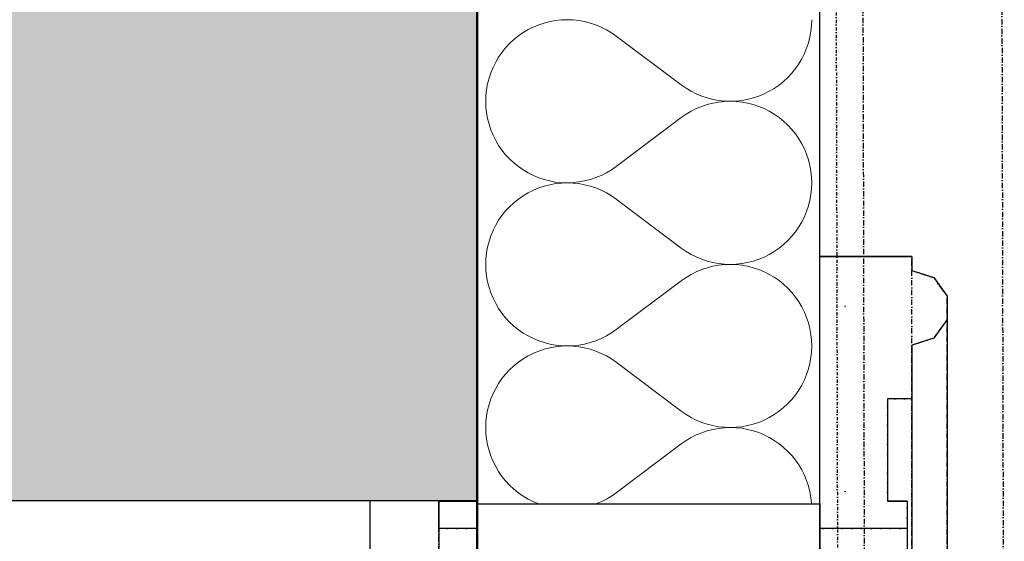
# Model space of a CAD drawing. Header units: millimetres. Extents: x -24674 to 2959, y -2716 to 20653.
# Tile 111 of 161: x -536 to -76, y 4480 to 4724. Entities that reach past the tile are written whole.
import ezdxf

# ---------------------------------------------------------------- set-up
doc = ezdxf.new("R2010")
doc.units = ezdxf.units.MM
doc.header["$MEASUREMENT"] = 0
for name, pattern in [('Wipeout_Contour', [1000, 0, -1000]), ('Čerchovaná M', [4.5, 2.5, -0.85, 0.3, -0.85]), ('Čerchovaná S', [3.5, 1.5, -0.85, 0.3, -0.85])]:
    doc.linetypes.add(name, pattern=pattern)
for name, color, linetype in [('9._POHLED ZÁPADNÍ_1_Nové_Konstrukce - krov', 7, 'Continuous'), ('9._POHLED ZÁPADNÍ_1_Nové_Konstrukce - nosné', 7, 'Continuous'), ('9._POHLED ZÁPADNÍ_1_Nové_Otvory – Okna', 7, 'Continuous'), ('9._POHLED ZÁPADNÍ_1_Nové_Výplně - Povrchové', 7, 'Continuous'), ('9._POHLED ZÁPADNÍ_1_Nové_Výplně – Řezové', 7, 'Continuous'), ('9._POHLED ZÁPADNÍ_1_VÝTAH VAR 1', 7, 'Continuous')]:
    doc.layers.add(name, color=color, linetype=linetype)

# ---------------------------------------------------------------- blocks, each defined once
blk = doc.blocks.new('*X22', base_point=(-27719.5, -6043.99))
at = {"layer": '9._POHLED ZÁPADNÍ_1_Nové_Výplně – Řezové', "color": 21, "linetype": 'Continuous', "lineweight": 20, "true_color": 0xffaaaa}
for p, q in [((-256.93, 4716.19), (-226.46, 4693.33)), ((-256.93, 4655.24), (-226.46, 4678.1)), ((-256.93, 4640), (-226.46, 4617.14)), ((-256.93, 4579.05), (-226.46, 4601.9)), ((-256.93, 4563.81), (-226.46, 4540.95)), ((-256.93, 4502.86), (-226.46, 4525.71))]:
    blk.add_line(p, q, dxfattribs=at)
for centre, start, end in [((-279.79, 4685.71), 53.1301, 306.8699), ((-203.6, 4723.81), 233.1301, 0), ((-203.6, 4647.62), 0, 126.8699), ((-279.79, 4609.52), 53.1301, 306.8699), ((-203.6, 4647.62), 233.1301, 0), ((-203.6, 4571.43), 0, 126.8699), ((-279.79, 4533.33), 53.1301, 243.8279), ((-203.6, 4571.43), 233.1301, 0), ((-203.6, 4495.24), 5.8847, 126.8699), ((-279.79, 4533.33), 296.1721, 306.8699)]:
    blk.add_arc(centre, 38.1, start, end, dxfattribs=at)
blk = doc.blocks.new('*X23', base_point=(-27719.5, -6043.99))
at = {"layer": '9._POHLED ZÁPADNÍ_1_Nové_Výplně – Řezové', "color": 21, "linetype": 'Continuous', "lineweight": 20, "true_color": 0xffaaaa}
for p, q in [((-293.08, 4721.41), (-295.6, 4720.37)), ((-290.5, 4722.27), (-293.08, 4721.41)), ((-287.87, 4722.94), (-290.5, 4722.27)), ((-285.19, 4723.42), (-287.87, 4722.94)), ((-282.48, 4723.71), (-285.19, 4723.42)), ((-279.76, 4723.81), (-282.48, 4723.71)), ((-277.05, 4723.71), (-279.76, 4723.81)), ((-274.34, 4723.42), (-277.05, 4723.71)), ((-271.66, 4722.93), (-274.34, 4723.42)), ((-269.03, 4722.26), (-271.66, 4722.93)), ((-266.45, 4721.4), (-269.03, 4722.26)), ((-165.6, 4721.09), (-165.5, 4723.81)), ((-300.37, 4717.77), (-302.61, 4716.22)), ((-298.03, 4719.16), (-300.37, 4717.77)), ((-295.6, 4720.37), (-298.03, 4719.16)), ((-263.93, 4720.35), (-266.45, 4721.4)), ((-261.5, 4719.13), (-263.93, 4720.35)), ((-259.16, 4717.74), (-261.5, 4719.13)), ((-256.93, 4716.19), (-259.16, 4717.74)), ((-166.37, 4715.71), (-165.89, 4718.39)), ((-165.89, 4718.39), (-165.6, 4721.09)), ((-306.72, 4712.66), (-308.57, 4710.67)), ((-304.73, 4714.51), (-306.72, 4712.66)), ((-302.61, 4716.22), (-304.73, 4714.51)), ((-256.93, 4716.19), (-226.46, 4693.33)), ((-167.91, 4710.49), (-167.05, 4713.07)), ((-167.05, 4713.07), (-166.37, 4715.71)), ((-310.28, 4708.55), (-311.83, 4706.32)), ((-308.57, 4710.67), (-310.28, 4708.55)), ((-170.17, 4705.55), (-168.95, 4707.98)), ((-168.95, 4707.98), (-167.91, 4710.49)), ((-313.22, 4703.98), (-314.44, 4701.55)), ((-311.83, 4706.32), (-313.22, 4703.98)), ((-173.11, 4700.97), (-171.56, 4703.21)), ((-171.56, 4703.21), (-170.17, 4705.55)), ((-315.48, 4699.03), (-316.34, 4696.45)), ((-314.44, 4701.55), (-315.48, 4699.03)), ((-176.67, 4696.86), (-174.81, 4698.85)), ((-174.81, 4698.85), (-173.11, 4700.97)), ((-317.01, 4693.82), (-317.5, 4691.14)), ((-316.34, 4696.45), (-317.01, 4693.82)), ((-180.78, 4693.3), (-178.66, 4695.01)), ((-178.66, 4695.01), (-176.67, 4696.86)), ((-317.5, 4691.14), (-317.79, 4688.43)), ((-226.46, 4693.33), (-224.22, 4691.78)), ((-224.22, 4691.78), (-221.88, 4690.39)), ((-221.88, 4690.39), (-219.45, 4689.17)), ((-187.79, 4689.15), (-185.36, 4690.37)), ((-185.36, 4690.37), (-183.02, 4691.75)), ((-183.02, 4691.75), (-180.78, 4693.3)), ((-317.79, 4688.43), (-317.88, 4685.71)), ((-317.88, 4685.71), (-317.79, 4683)), ((-219.45, 4689.17), (-216.94, 4688.13)), ((-216.94, 4688.13), (-214.36, 4687.27)), ((-214.36, 4687.27), (-211.72, 4686.59)), ((-211.72, 4684.84), (-214.36, 4684.16)), ((-211.72, 4686.59), (-209.05, 4686.11)), ((-209.05, 4685.32), (-211.72, 4684.84)), ((-209.05, 4686.11), (-206.34, 4685.81)), ((-206.34, 4685.62), (-209.05, 4685.32)), ((-206.34, 4685.81), (-203.62, 4685.71)), ((-203.62, 4685.71), (-206.34, 4685.62)), ((-203.62, 4685.71), (-200.9, 4685.81)), ((-200.9, 4685.62), (-203.62, 4685.71)), ((-200.9, 4685.81), (-198.2, 4686.1)), ((-198.2, 4685.33), (-200.9, 4685.62)), ((-198.2, 4686.1), (-195.52, 4686.58)), ((-195.52, 4684.85), (-198.2, 4685.33)), ((-195.52, 4686.58), (-192.88, 4687.25)), ((-192.88, 4684.18), (-195.52, 4684.85)), ((-192.88, 4687.25), (-190.3, 4688.11)), ((-190.3, 4688.11), (-187.79, 4689.15)), ((-317.79, 4683), (-317.5, 4680.29)), ((-317.5, 4680.29), (-317.01, 4677.61)), ((-221.88, 4681.04), (-224.22, 4679.65)), ((-219.45, 4682.26), (-221.88, 4681.04)), ((-216.94, 4683.3), (-219.45, 4682.26)), ((-214.36, 4684.16), (-216.94, 4683.3)), ((-190.3, 4683.32), (-192.88, 4684.18)), ((-187.79, 4682.28), (-190.3, 4683.32)), ((-185.36, 4681.06), (-187.79, 4682.28)), ((-183.02, 4679.68), (-185.36, 4681.06)), ((-317.01, 4677.61), (-316.34, 4674.98)), ((-256.93, 4655.24), (-226.46, 4678.1)), ((-224.22, 4679.65), (-226.46, 4678.1)), ((-180.78, 4678.12), (-183.02, 4679.68)), ((-178.66, 4676.42), (-180.78, 4678.12)), ((-176.67, 4674.57), (-178.66, 4676.42)), ((-316.34, 4674.98), (-315.48, 4672.4)), ((-315.48, 4672.4), (-314.44, 4669.88)), ((-174.81, 4672.57), (-176.67, 4674.57)), ((-173.11, 4670.46), (-174.81, 4672.57)), ((-314.44, 4669.88), (-313.22, 4667.45)), ((-313.22, 4667.45), (-311.83, 4665.11)), ((-171.56, 4668.22), (-173.11, 4670.46)), ((-170.17, 4665.88), (-171.56, 4668.22)), ((-311.83, 4665.11), (-310.28, 4662.88)), ((-310.28, 4662.88), (-308.57, 4660.76)), ((-168.95, 4663.45), (-170.17, 4665.88)), ((-167.91, 4660.94), (-168.95, 4663.45)), ((-308.57, 4660.76), (-306.72, 4658.77)), ((-306.72, 4658.77), (-304.73, 4656.92)), ((-167.05, 4658.36), (-167.91, 4660.94)), ((-166.37, 4655.72), (-167.05, 4658.36)), ((-304.73, 4656.92), (-302.61, 4655.21)), ((-302.61, 4655.21), (-300.37, 4653.66)), ((-300.37, 4653.66), (-298.03, 4652.27)), ((-261.5, 4652.29), (-259.16, 4653.68)), ((-259.16, 4653.68), (-256.93, 4655.24)), ((-165.89, 4653.04), (-166.37, 4655.72)), ((-165.6, 4650.34), (-165.89, 4653.04)), ((-298.03, 4652.27), (-295.6, 4651.05)), ((-295.6, 4651.05), (-293.08, 4650.01)), ((-293.08, 4650.01), (-290.5, 4649.16)), ((-290.5, 4649.16), (-287.87, 4648.49)), ((-287.87, 4648.49), (-285.19, 4648)), ((-285.19, 4648), (-282.48, 4647.71)), ((-277.05, 4647.72), (-274.34, 4648.01)), ((-274.34, 4648.01), (-271.66, 4648.5)), ((-271.66, 4648.5), (-269.03, 4649.17)), ((-269.03, 4649.17), (-266.45, 4650.03)), ((-266.45, 4650.03), (-263.93, 4651.07)), ((-263.93, 4651.07), (-261.5, 4652.29)), ((-165.5, 4647.62), (-165.6, 4650.34)), ((-295.6, 4644.18), (-298.03, 4642.97)), ((-293.08, 4645.22), (-295.6, 4644.18)), ((-290.5, 4646.08), (-293.08, 4645.22)), ((-287.87, 4646.75), (-290.5, 4646.08)), ((-285.19, 4647.23), (-287.87, 4646.75)), ((-282.48, 4647.52), (-285.19, 4647.23)), ((-282.48, 4647.71), (-279.76, 4647.62)), ((-279.76, 4647.62), (-282.48, 4647.52)), ((-279.76, 4647.62), (-277.05, 4647.72)), ((-277.05, 4647.52), (-279.76, 4647.62)), ((-274.34, 4647.23), (-277.05, 4647.52)), ((-271.66, 4646.74), (-274.34, 4647.23)), ((-269.03, 4646.07), (-271.66, 4646.74)), ((-266.45, 4645.21), (-269.03, 4646.07)), ((-263.93, 4644.16), (-266.45, 4645.21)), ((-261.5, 4642.94), (-263.93, 4644.16)), ((-165.89, 4642.2), (-165.6, 4644.9)), ((-165.6, 4644.9), (-165.5, 4647.62)), ((-302.61, 4640.03), (-304.73, 4638.32)), ((-300.37, 4641.58), (-302.61, 4640.03)), ((-298.03, 4642.97), (-300.37, 4641.58)), ((-259.16, 4641.55), (-261.5, 4642.94)), ((-256.93, 4640), (-259.16, 4641.55)), ((-256.93, 4640), (-226.46, 4617.14)), ((-167.05, 4636.88), (-166.37, 4639.52)), ((-166.37, 4639.52), (-165.89, 4642.2)), ((-308.57, 4634.48), (-310.28, 4632.36)), ((-306.72, 4636.47), (-308.57, 4634.48)), ((-304.73, 4638.32), (-306.72, 4636.47)), ((-168.95, 4631.79), (-167.91, 4634.3)), ((-167.91, 4634.3), (-167.05, 4636.88)), ((-311.83, 4630.13), (-313.22, 4627.79)), ((-310.28, 4632.36), (-311.83, 4630.13)), ((-170.17, 4629.36), (-168.95, 4631.79)), ((-314.44, 4625.36), (-315.48, 4622.84)), ((-313.22, 4627.79), (-314.44, 4625.36)), ((-174.81, 4622.66), (-173.11, 4624.78)), ((-173.11, 4624.78), (-171.56, 4627.02)), ((-171.56, 4627.02), (-170.17, 4629.36)), ((-316.34, 4620.26), (-317.01, 4617.62)), ((-315.48, 4622.84), (-316.34, 4620.26)), ((-178.66, 4618.82), (-176.67, 4620.67)), ((-176.67, 4620.67), (-174.81, 4622.66)), ((-317.01, 4617.62), (-317.5, 4614.95)), ((-226.46, 4617.14), (-224.22, 4615.59)), ((-224.22, 4615.59), (-221.88, 4614.2)), ((-183.02, 4615.56), (-180.78, 4617.11)), ((-180.78, 4617.11), (-178.66, 4618.82)), ((-317.79, 4612.24), (-317.88, 4609.52)), ((-317.5, 4614.95), (-317.79, 4612.24)), ((-221.88, 4614.2), (-219.45, 4612.98)), ((-219.45, 4612.98), (-216.94, 4611.94)), ((-216.94, 4611.94), (-214.36, 4611.08)), ((-214.36, 4611.08), (-211.72, 4610.4)), ((-195.52, 4610.39), (-192.88, 4611.06)), ((-192.88, 4611.06), (-190.3, 4611.92)), ((-190.3, 4611.92), (-187.79, 4612.96)), ((-187.79, 4612.96), (-185.36, 4614.18)), ((-185.36, 4614.18), (-183.02, 4615.56)), ((-317.88, 4609.52), (-317.79, 4606.81)), ((-317.79, 4606.81), (-317.5, 4604.1)), ((-216.94, 4607.11), (-219.45, 4606.07)), ((-214.36, 4607.97), (-216.94, 4607.11)), ((-211.72, 4608.65), (-214.36, 4607.97)), ((-211.72, 4610.4), (-209.05, 4609.92)), ((-209.05, 4609.13), (-211.72, 4608.65)), ((-209.05, 4609.92), (-206.34, 4609.62)), ((-206.34, 4609.42), (-209.05, 4609.13)), ((-206.34, 4609.62), (-203.62, 4609.52)), ((-203.62, 4609.52), (-206.34, 4609.42)), ((-203.62, 4609.52), (-200.9, 4609.62)), ((-200.9, 4609.43), (-203.62, 4609.52)), ((-200.9, 4609.62), (-198.2, 4609.91)), ((-198.2, 4609.14), (-200.9, 4609.43)), ((-198.2, 4609.91), (-195.52, 4610.39)), ((-195.52, 4608.66), (-198.2, 4609.14)), ((-192.88, 4607.99), (-195.52, 4608.66)), ((-190.3, 4607.13), (-192.88, 4607.99)), ((-187.79, 4606.09), (-190.3, 4607.13)), ((-317.5, 4604.1), (-317.01, 4601.42)), ((-256.93, 4579.05), (-226.46, 4601.9)), ((-224.22, 4603.46), (-226.46, 4601.9)), ((-221.88, 4604.85), (-224.22, 4603.46)), ((-219.45, 4606.07), (-221.88, 4604.85)), ((-185.36, 4604.87), (-187.79, 4606.09)), ((-183.02, 4603.48), (-185.36, 4604.87)), ((-180.78, 4601.93), (-183.02, 4603.48)), ((-178.66, 4600.23), (-180.78, 4601.93)), ((-317.01, 4601.42), (-316.34, 4598.79)), ((-316.34, 4598.79), (-315.48, 4596.21)), ((-176.67, 4598.37), (-178.66, 4600.23)), ((-174.81, 4596.38), (-176.67, 4598.37)), ((-315.48, 4596.21), (-314.44, 4593.69)), ((-314.44, 4593.69), (-313.22, 4591.26)), ((-173.11, 4594.27), (-174.81, 4596.38)), ((-171.56, 4592.03), (-173.11, 4594.27)), ((-313.22, 4591.26), (-311.83, 4588.92)), ((-311.83, 4588.92), (-310.28, 4586.69)), ((-170.17, 4589.69), (-171.56, 4592.03)), ((-168.95, 4587.26), (-170.17, 4589.69)), ((-310.28, 4586.69), (-308.57, 4584.57)), ((-308.57, 4584.57), (-306.72, 4582.58)), ((-167.91, 4584.75), (-168.95, 4587.26)), ((-167.05, 4582.17), (-167.91, 4584.75)), ((-306.72, 4582.58), (-304.73, 4580.72)), ((-304.73, 4580.72), (-302.61, 4579.02)), ((-302.61, 4579.02), (-300.37, 4577.47)), ((-259.16, 4577.49), (-256.93, 4579.05)), ((-166.37, 4579.53), (-167.05, 4582.17)), ((-165.89, 4576.85), (-166.37, 4579.53)), ((-300.37, 4577.47), (-298.03, 4576.08)), ((-298.03, 4576.08), (-295.6, 4574.86)), ((-295.6, 4574.86), (-293.08, 4573.82)), ((-266.45, 4573.84), (-263.93, 4574.88)), ((-263.93, 4574.88), (-261.5, 4576.1)), ((-261.5, 4576.1), (-259.16, 4577.49)), ((-165.6, 4574.15), (-165.89, 4576.85)), ((-293.08, 4573.82), (-290.5, 4572.97)), ((-290.5, 4569.89), (-293.08, 4569.03)), ((-290.5, 4572.97), (-287.87, 4572.29)), ((-287.87, 4570.56), (-290.5, 4569.89)), ((-287.87, 4572.29), (-285.19, 4571.81)), ((-285.19, 4571.04), (-287.87, 4570.56)), ((-285.19, 4571.81), (-282.48, 4571.52)), ((-282.48, 4571.33), (-285.19, 4571.04)), ((-282.48, 4571.52), (-279.76, 4571.43)), ((-279.76, 4571.43), (-282.48, 4571.33)), ((-279.76, 4571.43), (-277.05, 4571.53)), ((-277.05, 4571.33), (-279.76, 4571.43)), ((-277.05, 4571.53), (-274.34, 4571.82)), ((-274.34, 4571.04), (-277.05, 4571.33)), ((-274.34, 4571.82), (-271.66, 4572.31)), ((-271.66, 4570.55), (-274.34, 4571.04)), ((-271.66, 4572.31), (-269.03, 4572.98)), ((-269.03, 4569.88), (-271.66, 4570.55)), ((-269.03, 4572.98), (-266.45, 4573.84)), ((-266.45, 4569.02), (-269.03, 4569.88)), ((-165.5, 4571.43), (-165.6, 4574.15)), ((-165.6, 4568.71), (-165.5, 4571.43)), ((-300.37, 4565.39), (-302.61, 4563.84)), ((-298.03, 4566.78), (-300.37, 4565.39)), ((-295.6, 4567.99), (-298.03, 4566.78)), ((-293.08, 4569.03), (-295.6, 4567.99)), ((-263.93, 4567.97), (-266.45, 4569.02)), ((-261.5, 4566.75), (-263.93, 4567.97)), ((-259.16, 4565.36), (-261.5, 4566.75)), ((-256.93, 4563.81), (-259.16, 4565.36)), ((-166.37, 4563.33), (-165.89, 4566)), ((-165.89, 4566), (-165.6, 4568.71)), ((-304.73, 4562.13), (-306.72, 4560.28)), ((-302.61, 4563.84), (-304.73, 4562.13)), ((-256.93, 4563.81), (-226.46, 4540.95)), ((-167.91, 4558.11), (-167.05, 4560.69)), ((-167.05, 4560.69), (-166.37, 4563.33)), ((-310.28, 4556.17), (-311.83, 4553.94)), ((-308.57, 4558.29), (-310.28, 4556.17)), ((-306.72, 4560.28), (-308.57, 4558.29)), ((-168.95, 4555.6), (-167.91, 4558.11)), ((-313.22, 4551.6), (-314.44, 4549.16)), ((-311.83, 4553.94), (-313.22, 4551.6)), ((-171.56, 4550.83), (-170.17, 4553.16)), ((-170.17, 4553.16), (-168.95, 4555.6)), ((-315.48, 4546.65), (-316.34, 4544.07)), ((-314.44, 4549.16), (-315.48, 4546.65)), ((-174.81, 4546.47), (-173.11, 4548.59)), ((-173.11, 4548.59), (-171.56, 4550.83)), ((-316.34, 4544.07), (-317.01, 4541.43)), ((-180.78, 4540.92), (-178.66, 4542.63)), ((-178.66, 4542.63), (-176.67, 4544.48)), ((-176.67, 4544.48), (-174.81, 4546.47)), ((-317.5, 4538.76), (-317.79, 4536.05)), ((-317.01, 4541.43), (-317.5, 4538.76)), ((-226.46, 4540.95), (-224.22, 4539.4)), ((-224.22, 4539.4), (-221.88, 4538.01)), ((-221.88, 4538.01), (-219.45, 4536.79)), ((-187.79, 4536.77), (-185.36, 4537.99)), ((-185.36, 4537.99), (-183.02, 4539.37)), ((-183.02, 4539.37), (-180.78, 4540.92)), ((-317.79, 4536.05), (-317.88, 4533.33)), ((-317.88, 4533.33), (-317.79, 4530.61)), ((-219.45, 4536.79), (-216.94, 4535.75)), ((-216.94, 4535.75), (-214.36, 4534.88)), ((-214.36, 4534.88), (-211.72, 4534.21)), ((-211.72, 4534.21), (-209.05, 4533.72)), ((-209.05, 4532.94), (-211.72, 4532.46)), ((-209.05, 4533.72), (-206.34, 4533.43)), ((-206.34, 4533.23), (-209.05, 4532.94)), ((-206.34, 4533.43), (-203.62, 4533.33)), ((-203.62, 4533.33), (-206.34, 4533.23)), ((-203.62, 4533.33), (-200.9, 4533.43)), ((-200.9, 4533.24), (-203.62, 4533.33)), ((-200.9, 4533.43), (-198.2, 4533.72)), ((-198.2, 4532.95), (-200.9, 4533.24)), ((-198.2, 4533.72), (-195.52, 4534.2)), ((-195.52, 4532.47), (-198.2, 4532.95)), ((-195.52, 4534.2), (-192.88, 4534.87)), ((-192.88, 4534.87), (-190.3, 4535.73)), ((-190.3, 4535.73), (-187.79, 4536.77)), ((-317.79, 4530.61), (-317.5, 4527.91)), ((-221.88, 4528.66), (-224.22, 4527.27)), ((-219.45, 4529.88), (-221.88, 4528.66)), ((-216.94, 4530.92), (-219.45, 4529.88)), ((-214.36, 4531.78), (-216.94, 4530.92)), ((-211.72, 4532.46), (-214.36, 4531.78)), ((-192.88, 4531.8), (-195.52, 4532.47)), ((-190.3, 4530.94), (-192.88, 4531.8)), ((-187.79, 4529.9), (-190.3, 4530.94)), ((-185.36, 4528.68), (-187.79, 4529.9)), ((-183.02, 4527.29), (-185.36, 4528.68)), ((-317.5, 4527.91), (-317.01, 4525.23)), ((-317.01, 4525.23), (-316.34, 4522.6)), ((-256.93, 4502.86), (-226.46, 4525.71)), ((-224.22, 4527.27), (-226.46, 4525.71)), ((-180.78, 4525.74), (-183.02, 4527.29)), ((-178.66, 4524.04), (-180.78, 4525.74)), ((-176.67, 4522.18), (-178.66, 4524.04)), ((-316.34, 4522.6), (-315.48, 4520.02)), ((-315.48, 4520.02), (-314.44, 4517.5)), ((-174.81, 4520.19), (-176.67, 4522.18)), ((-173.11, 4518.08), (-174.81, 4520.19)), ((-314.44, 4517.5), (-313.22, 4515.07)), ((-313.22, 4515.07), (-311.83, 4512.73)), ((-171.56, 4515.84), (-173.11, 4518.08)), ((-170.17, 4513.5), (-171.56, 4515.84)), ((-311.83, 4512.73), (-310.28, 4510.5)), ((-310.28, 4510.5), (-308.57, 4508.38)), ((-168.95, 4511.07), (-170.17, 4513.5)), ((-167.91, 4508.56), (-168.95, 4511.07)), ((-308.57, 4508.38), (-306.72, 4506.39)), ((-306.72, 4506.39), (-304.73, 4504.53)), ((-167.05, 4505.98), (-167.91, 4508.56)), ((-166.37, 4503.34), (-167.05, 4505.98)), ((-304.73, 4504.53), (-302.61, 4502.83)), ((-302.61, 4502.83), (-300.37, 4501.28)), ((-300.37, 4501.28), (-298.03, 4499.89)), ((-261.5, 4499.91), (-259.16, 4501.3)), ((-259.16, 4501.3), (-256.93, 4502.86)), ((-165.89, 4500.66), (-166.37, 4503.34)), ((-165.6, 4497.96), (-165.89, 4500.66)), ((-298.03, 4499.89), (-295.6, 4498.67)), ((-295.6, 4498.67), (-293.13, 4497.65)), ((-266.44, 4497.65), (-263.93, 4498.69)), ((-263.93, 4498.69), (-261.5, 4499.91)), ((-165.59, 4497.65), (-165.6, 4497.96))]:
    blk.add_line(p, q, dxfattribs=at)

msp = doc.modelspace()

# ---------------------------------------------------------------- linework, layer by layer
at = {"layer": '9._POHLED ZÁPADNÍ_1_Nové_Konstrukce - krov', "color": 1, "linetype": 'Čerchovaná M', "lineweight": 25}
msp.add_line((-82.8, 7329.61), (-75.51, 4256.99), dxfattribs=at)
at = {"layer": '9._POHLED ZÁPADNÍ_1_Nové_Konstrukce - nosné', "color": 1, "linetype": 'Continuous', "lineweight": 25}
msp.add_line((-372.01, 4499.14), (-702.01, 4499.13), dxfattribs=at)
at = {"layer": '9._POHLED ZÁPADNÍ_1_Nové_Otvory – Okna', "color": 1, "linetype": 'Continuous', "lineweight": 25}
for q in [(-702.01, 4499.13), (-372.01, 4474.14)]:
    msp.add_line((-372.01, 4499.14), q, dxfattribs=at)

# ---------------------------------------------------------------- wipeouts: each hides what was drawn before it
at = {"color": 254, "linetype": 'Wipeout_Contour', "lineweight": 0, "ltscale": 72873.444532}
msp.add_wipeout([(-161.89, 4613.23), (-161.89, 4498.95), (-339.72, 4498.95), (-339.72, 4486.23), (-120.95, 4486.23), (-120.95, 4498.95), (-130.17, 4498.95), (-130.17, 4546.79), (-118.8, 4546.79), (-118.8, 4571.75), (-108.52, 4575.09), (-102.17, 4583.83), (-102.17, 4594.63), (-108.52, 4603.37), (-118.8, 4606.71), (-118.8, 4613.23)], dxfattribs=at).dxf.layer = '9._POHLED ZÁPADNÍ_1_Nové_Výplně – Řezové'

# ---------------------------------------------------------------- next in the draw order: hatches: boundary and pattern name
at = {"layer": '9._POHLED ZÁPADNÍ_1_Nové_Výplně – Řezové', "linetype": 'Continuous', "lineweight": 20, "true_color": 0xffaaaa}
h = msp.add_hatch(dxfattribs=at)
h.set_pattern_fill('Omítka_01_0001', color=21, style=0, pattern_type=2)
h.set_pattern_definition([(0, (0, -9e-13), (0, 86.6025), [0, -50]), (0, (25, 43.3), (0, 86.6025), [0, -50])])
h.paths.add_polyline_path([(-161.89, 4613.23), (-161.89, 4498.95), (-339.72, 4498.95), (-339.72, 4486.23), (-120.95, 4486.23), (-120.95, 4498.95), (-130.17, 4498.95), (-130.17, 4546.79), (-118.8, 4546.79), (-118.8, 4571.75), (-108.52, 4575.09), (-102.17, 4583.83), (-102.17, 4594.63), (-108.52, 4603.37), (-118.8, 4606.71), (-118.8, 4613.23)])

# ---------------------------------------------------------------- next in the draw order: linework, layer by layer
at = {"layer": '9._POHLED ZÁPADNÍ_1_Nové_Konstrukce - krov', "color": 1, "linetype": 'Čerchovaná M', "lineweight": 25}
msp.add_line((-147.24, 7114.22), (-140.46, 4256.84), dxfattribs=at)
at = {"layer": '9._POHLED ZÁPADNÍ_1_Nové_Konstrukce - krov', "color": 1, "linetype": 'Continuous', "lineweight": 25}
for p, q in [((-161.89, 4613.23), (-161.89, 4498.95)), ((-118.8, 4613.23), (-161.89, 4613.23)), ((-118.8, 4613.23), (-118.8, 4606.71)), ((-118.8, 4606.71), (-108.52, 4603.37)), ((-108.52, 4603.37), (-102.17, 4594.63)), ((-102.17, 4594.63), (-102.17, 4583.83)), ((-102.17, 4583.83), (-108.52, 4575.09)), ((-108.52, 4575.09), (-118.8, 4571.75)), ((-118.8, 4571.75), (-118.8, 4546.79)), ((-130.17, 4546.79), (-130.17, 4498.95)), ((-118.8, 4546.79), (-130.17, 4546.79)), ((-339.72, 4498.95), (-339.72, 4486.23)), ((-161.89, 4498.95), (-339.72, 4498.95)), ((-120.95, 4498.95), (-130.17, 4498.95)), ((-120.95, 4498.95), (-120.95, 4486.23)), ((-120.95, 4486.23), (-339.72, 4486.23))]:
    msp.add_line(p, q, dxfattribs=at)
at = {"layer": '9._POHLED ZÁPADNÍ_1_Nové_Konstrukce - krov', "color": 1, "linetype": 'Čerchovaná M', "lineweight": 25, "flags": 128}
for points in [[(-161.89, 4613.23), (-118.8, 4613.23)], [(-161.89, 4498.95), (-161.89, 4613.23)], [(-161.89, 4613.23), (-118.8, 4613.23)], [(-161.89, 3834.67), (-161.89, 4613.23)], [(-118.8, 4613.23), (-118.8, 4606.71)], [(-118.8, 3834.67), (-118.8, 4613.23)], [(-118.8, 4606.71), (-108.52, 4603.37)], [(-118.8, 4606.71), (-108.52, 4603.37)], [(-108.52, 4603.37), (-102.17, 4594.63)], [(-108.52, 4603.37), (-102.17, 4594.63)], [(-102.17, 4594.63), (-102.17, 4583.83)], [(-102.17, 3853.28), (-102.17, 4594.63)], [(-102.17, 4583.83), (-108.52, 4575.09)], [(-108.52, 4575.09), (-118.8, 4571.75)], [(-118.8, 4571.75), (-118.8, 4546.79)], [(-118.8, 4546.79), (-130.17, 4546.79)], [(-130.17, 4546.79), (-130.17, 4498.95)], [(-339.72, 4498.95), (-161.89, 4498.95)], [(-339.72, 4486.23), (-339.72, 4498.95)], [(-339.72, 4498.95), (-161.89, 4498.95)], [(-339.72, 3948.95), (-339.72, 4498.95)], [(-130.17, 4498.95), (-120.95, 4498.95)], [(-120.95, 4498.95), (-120.95, 4486.23)], [(-120.95, 4486.23), (-339.72, 4486.23)]]:
    msp.add_lwpolyline(points, dxfattribs=at)
at = {"layer": '9._POHLED ZÁPADNÍ_1_Nové_Konstrukce - krov', "color": 1, "linetype": 'Continuous', "lineweight": 25, "flags": 128}
for points in [[(-161.89, 4498.95), (-161.89, 4613.23)], [(-161.89, 4613.23), (-118.8, 4613.23)], [(-118.8, 4613.23), (-118.8, 4606.71)], [(-118.8, 4606.71), (-108.52, 4603.37)], [(-108.52, 4603.37), (-102.17, 4594.63)], [(-102.17, 4594.63), (-102.17, 4583.83)], [(-102.17, 4583.83), (-108.52, 4575.09)], [(-102.17, 4583.83), (-102.17, 3864.08)], [(-108.52, 4575.09), (-118.8, 4571.75)], [(-118.8, 4571.75), (-118.8, 4546.79)], [(-130.17, 4546.79), (-130.17, 4498.95)], [(-118.8, 4546.79), (-130.17, 4546.79)], [(-118.8, 4546.79), (-118.8, 3901.11)], [(-339.72, 4498.95), (-161.89, 4498.95)], [(-339.72, 4486.23), (-339.72, 4498.95)], [(-130.17, 4498.95), (-120.95, 4498.95)], [(-120.95, 4498.95), (-120.95, 4486.23)], [(-120.95, 4486.23), (-339.72, 4486.23)], [(-339.72, 4486.23), (-339.72, 3961.68)], [(-120.95, 4486.23), (-120.95, 3961.68)]]:
    msp.add_lwpolyline(points, dxfattribs=at)

# ---------------------------------------------------------------- next in the draw order: wipeouts: each hides what was drawn before it
at = {"color": 254, "linetype": 'Wipeout_Contour', "lineweight": 0, "ltscale": 36793.983046}
msp.add_wipeout([(-161.69, 351.47), (-161.69, 17956.84), (-321.69, 17969.56), (-321.69, 351.48)], dxfattribs=at).dxf.layer = '9._POHLED ZÁPADNÍ_1_Nové_Výplně - Povrchové'

# ---------------------------------------------------------------- next in the draw order: hatches: boundary and pattern name
at = {"layer": '9._POHLED ZÁPADNÍ_1_Nové_Výplně – Řezové', "linetype": 'Continuous', "lineweight": 0, "true_color": 0xf2b2b2}
msp.add_hatch(color=9, dxfattribs=at).paths.add_polyline_path([(-702.1, 7596.33), (-702.01, 4499.13), (-322.01, 4499.14), (-322.1, 7556.65)])

# ---------------------------------------------------------------- next in the draw order: linework, layer by layer
at = {"layer": '9._POHLED ZÁPADNÍ_1_Nové_Konstrukce - nosné', "color": 1, "linetype": 'Continuous', "lineweight": 25}
msp.add_line((-322.01, 4499.14), (-372.01, 4499.14), dxfattribs=at)
at = {"layer": '9._POHLED ZÁPADNÍ_1_Nové_Konstrukce - nosné', "color": 1, "linetype": 'Continuous', "lineweight": 25, "flags": 128}
for points in [[(-161.69, 351.47), (-161.69, 18117.35)], [(-161.69, 351.47), (-161.69, 18117.35)], [(-321.69, 17969.56), (-321.69, 351.48)], [(-321.69, 17969.56), (-321.69, 351.48)], [(-322.01, 4499.14), (-322.1, 7556.65)]]:
    msp.add_lwpolyline(points, dxfattribs=at)
at = {"layer": '9._POHLED ZÁPADNÍ_1_Nové_Otvory – Okna', "color": 1, "linetype": 'Continuous', "lineweight": 25}
for p, q in [((-322.01, 4499.14), (-372.01, 4499.14)), ((-322.01, 4499.14), (-372.01, 4499.14)), ((-322.01, 4499.14), (-322, 3949.14)), ((-322.01, 4449.14), (-322.01, 4499.14))]:
    msp.add_line(p, q, dxfattribs=at)

# ---------------------------------------------------------------- next in the draw order: wipeouts: each hides what was drawn before it
at = {"color": 254, "linetype": 'Wipeout_Contour', "lineweight": 0, "ltscale": 44942.732142}
msp.add_wipeout([(-321.69, 17969.56), (-321.69, 4499.14), (-161.69, 4499.14), (-161.69, 17956.84)], dxfattribs=at).dxf.layer = '9._POHLED ZÁPADNÍ_1_Nové_Výplně – Řezové'

# ---------------------------------------------------------------- next in the draw order: block references
at = {"layer": '9._POHLED ZÁPADNÍ_1_VÝTAH VAR 1', "color": 9, "linetype": 'Continuous', "lineweight": 13}
msp.add_blockref('*X22', (-27719.5, -6043.99), dxfattribs=at)

# ---------------------------------------------------------------- next in the draw order: wipeouts: each hides what was drawn before it
at = {"color": 254, "linetype": 'Wipeout_Contour', "lineweight": 0, "ltscale": 25427.667381}
msp.add_wipeout([(-321.69, 4497.65), (-161.69, 4497.65), (-161.69, 8205.02), (-321.69, 8205.02)], dxfattribs=at).dxf.layer = '9._POHLED ZÁPADNÍ_1_Nové_Výplně – Řezové'

# ---------------------------------------------------------------- next in the draw order: linework, layer by layer
at = {"layer": '9._POHLED ZÁPADNÍ_1_Nové_Konstrukce - krov', "color": 1, "linetype": 'Čerchovaná S', "lineweight": 25}
msp.add_line((-161.61, 7898.21), (-152.96, 4256.81), dxfattribs=at)
at = {"layer": '9._POHLED ZÁPADNÍ_1_Nové_Konstrukce - nosné', "color": 1, "linetype": 'Continuous', "lineweight": 25}
msp.add_line((-321.69, 4497.65), (-161.69, 4497.65), dxfattribs=at)
at = {"layer": '9._POHLED ZÁPADNÍ_1_Nové_Konstrukce - nosné', "color": 1, "linetype": 'Continuous', "lineweight": 25, "flags": 128}
for points in [[(-321.69, 8205.02), (-321.69, 4497.65)], [(-161.69, 4497.65), (-161.69, 8205.02)]]:
    msp.add_lwpolyline(points, dxfattribs=at)
at = {"layer": '9._POHLED ZÁPADNÍ_1_Nové_Otvory – Okna', "color": 1, "linetype": 'Continuous', "lineweight": 25}
for p, q in [((-321.69, 4497.65), (-161.69, 4497.65)), ((-321.69, 4497.65), (-321.69, 3947.65)), ((-161.69, 4497.65), (-161.69, 3947.65))]:
    msp.add_line(p, q, dxfattribs=at)

# ---------------------------------------------------------------- next in the draw order: block references
at = {"layer": '9._POHLED ZÁPADNÍ_1_VÝTAH VAR 1', "color": 9, "linetype": 'Continuous', "lineweight": 13}
msp.add_blockref('*X23', (-27719.5, -6043.99), dxfattribs=at)

doc.saveas('drawing.dxf')
